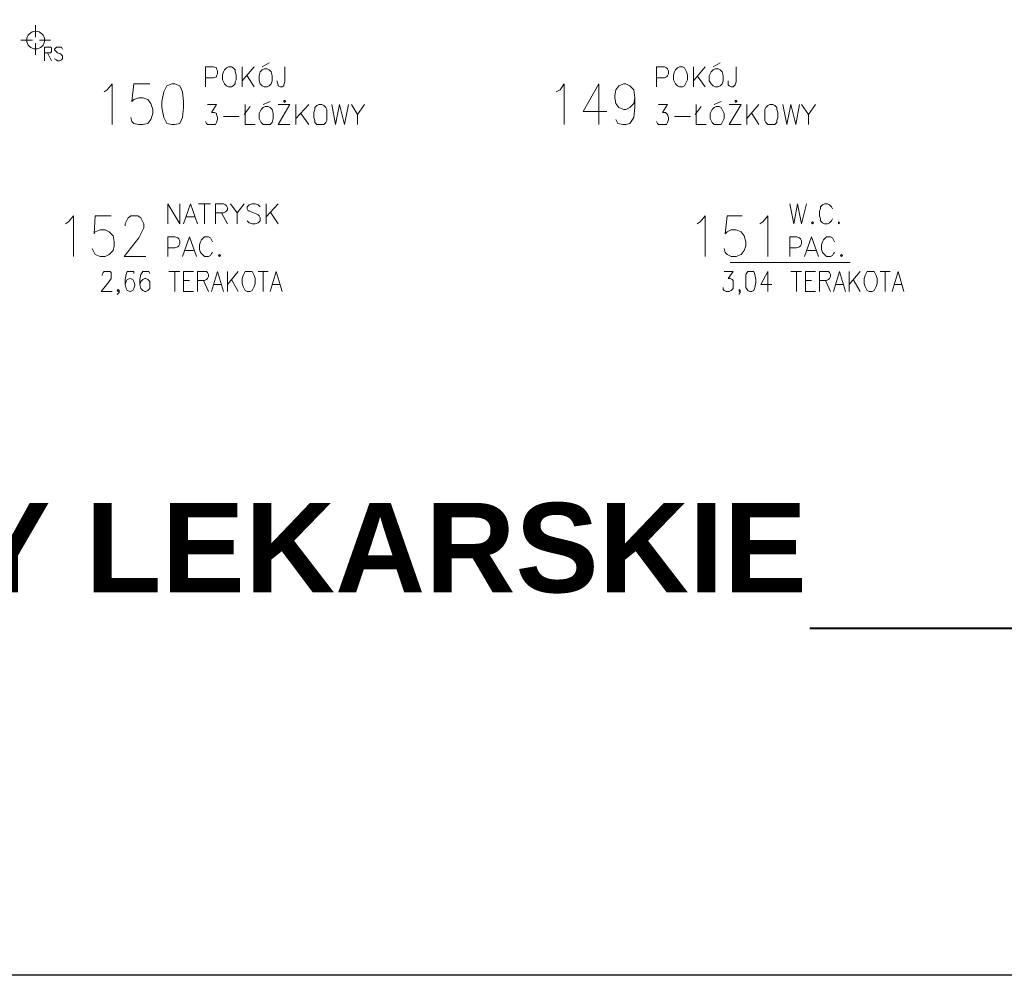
# Model space of a CAD drawing. Header units: millimetres. Extents: x 1 to 17496, y 1 to 30809.
# Tile 98 of 256: x 12089 to 12924, y 11395 to 12206. Entities that reach past the tile are written whole.
import ezdxf

# ---------------------------------------------------------------- set-up
doc = ezdxf.new("R2010")
doc.units = ezdxf.units.MM
for name, color, linetype in [('0_Przyz_Opisy oddziałów', 5, 'Continuous'), ('Opisy', 255, 'Continuous'), ('PDF _Geometria', 7, 'Continuous')]:
    doc.layers.add(name, color=color, linetype=linetype)
doc.layers.add('SSO_opis pomieszczeń', color=5, linetype='Continuous', lineweight=25)
doc.styles.add('arial', font='arialbd.ttf')

msp = doc.modelspace()

# ---------------------------------------------------------------- linework, layer by layer
at = {"layer": '0_Przyz_Opisy oddziałów', "lineweight": 40}
msp.add_lwpolyline([(12759.13, 11689.64), (13585.45, 11689.64), (13486.07, 11672.79), (13486.07, 11706.48), (13585.45, 11689.64)], dxfattribs=at)
at = {"layer": 'Opisy', "lineweight": 18}
for points in [[(12090.28, 12188.23), (12100.39, 12188.23)], [(12106.28, 12188.23), (12115.55, 12188.23)], [(12102.92, 12185.71), (12102.92, 12175.6)], [(12110.5, 12170.55), (12110.5, 12182.34), (12115.55, 12182.34), (12116.39, 12181.5), (12116.39, 12178.13), (12115.55, 12177.29), (12110.5, 12177.29)], [(12125.66, 12180.65), (12124.81, 12182.34), (12120.6, 12182.34), (12118.92, 12180.65), (12118.92, 12179.81), (12119.76, 12178.97), (12120.6, 12178.13), (12121.44, 12177.29), (12123.97, 12176.44), (12124.81, 12175.6), (12125.66, 12174.76), (12125.66, 12172.23), (12124.81, 12171.39), (12123.13, 12170.55), (12121.44, 12170.55), (12120.6, 12171.39), (12118.92, 12172.23)], [(12113.02, 12177.29), (12116.39, 12170.55)], [(12246.94, 12148.65), (12246.94, 12165.49), (12253.67, 12165.49), (12256.2, 12164.65), (12256.2, 12163.81), (12257.04, 12162.13), (12257.04, 12159.6), (12256.2, 12157.91), (12256.2, 12157.07), (12253.67, 12156.23), (12246.94, 12156.23)], [(12278.1, 12165.49), (12278.1, 12148.65)], [(12288.21, 12165.49), (12278.1, 12153.7)], [(12294.94, 12165.49), (12300.84, 12168.86)], [(12314.31, 12165.49), (12314.31, 12152.86), (12313.47, 12150.33), (12313.47, 12149.49), (12311.79, 12148.65), (12310.1, 12148.65), (12308.42, 12149.49), (12308.42, 12150.33), (12307.58, 12152.86), (12307.58, 12153.7)], [(12629.31, 12148.65), (12629.31, 12165.49), (12636.04, 12165.49), (12637.73, 12164.65), (12638.57, 12163.81), (12639.41, 12162.13), (12639.41, 12159.6), (12638.57, 12157.91), (12637.73, 12157.07), (12636.04, 12156.23), (12629.31, 12156.23)], [(12660.47, 12165.49), (12660.47, 12148.65)], [(12670.57, 12165.49), (12660.47, 12153.7)], [(12677.31, 12165.49), (12683.21, 12168.86)], [(12696.68, 12165.49), (12696.68, 12152.86), (12695.84, 12150.33), (12695, 12149.49), (12694.16, 12148.65), (12692.47, 12148.65), (12690.79, 12149.49), (12689.95, 12150.33), (12689.95, 12153.7)], [(12282.31, 12157.91), (12288.21, 12148.65)], [(12663.84, 12157.91), (12670.57, 12148.65)], [(12161.03, 12144.44), (12163.56, 12146.12), (12167.77, 12151.18), (12167.77, 12116.65)], [(12199.77, 12151.18), (12186.3, 12151.18), (12184.61, 12136.02), (12186.3, 12137.7), (12190.51, 12139.39), (12193.88, 12139.39), (12198.09, 12137.7), (12200.61, 12134.33), (12202.3, 12129.28), (12202.3, 12125.91), (12200.61, 12120.86), (12198.09, 12117.49), (12193.88, 12116.65), (12190.51, 12116.65), (12186.3, 12117.49), (12184.61, 12119.17), (12183.77, 12122.54)], [(12544.24, 12144.44), (12547.61, 12146.12), (12550.98, 12151.18), (12550.98, 12116.65)], [(12580.46, 12116.65), (12580.46, 12151.18), (12566.98, 12127.59), (12587.19, 12127.59)], [(12610.78, 12139.39), (12609.93, 12134.33), (12606.57, 12130.96), (12603.2, 12129.28), (12601.51, 12129.28), (12597.3, 12130.96), (12594.77, 12134.33), (12593.93, 12139.39), (12593.93, 12141.07), (12594.77, 12146.12), (12597.3, 12149.49), (12601.51, 12151.18), (12603.2, 12151.18), (12606.57, 12149.49), (12609.93, 12146.12), (12610.78, 12139.39), (12610.78, 12130.96), (12609.93, 12122.54), (12606.57, 12117.49), (12603.2, 12116.65), (12600.67, 12116.65), (12596.46, 12117.49), (12594.77, 12120.86)], [(12295.79, 12133.49), (12301.68, 12136.02)], [(12678.15, 12133.49), (12684.05, 12136.02)], [(12248.62, 12133.49), (12256.2, 12133.49), (12251.99, 12126.75), (12254.52, 12126.75), (12256.2, 12125.91), (12256.2, 12125.07), (12257.04, 12122.54), (12257.04, 12120.86), (12256.2, 12118.33), (12255.36, 12116.65), (12248.62, 12116.65), (12247.78, 12117.49), (12246.94, 12119.17)], [(12279.78, 12125.07), (12284.84, 12131.81)], [(12280.63, 12133.49), (12280.63, 12116.65), (12289.05, 12116.65)], [(12308.42, 12133.49), (12318.53, 12133.49), (12308.42, 12116.65), (12318.53, 12116.65)], [(12323.58, 12133.49), (12323.58, 12116.65)], [(12334.53, 12133.49), (12323.58, 12121.7)], [(12353.9, 12133.49), (12357.27, 12116.65), (12360.64, 12133.49), (12364.85, 12116.65), (12368.22, 12133.49)], [(12370.74, 12133.49), (12375.8, 12125.07), (12375.8, 12116.65)], [(12381.69, 12133.49), (12375.8, 12125.07)], [(12630.99, 12133.49), (12638.57, 12133.49), (12634.36, 12126.75), (12636.89, 12126.75), (12637.73, 12125.91), (12638.57, 12125.07), (12639.41, 12122.54), (12639.41, 12120.86), (12638.57, 12118.33), (12637.73, 12116.65), (12630.99, 12116.65), (12630.15, 12117.49), (12629.31, 12119.17)], [(12662.15, 12125.07), (12667.21, 12131.81)], [(12662.99, 12133.49), (12662.99, 12116.65), (12671.42, 12116.65)], [(12690.79, 12133.49), (12700.89, 12133.49), (12690.79, 12116.65), (12700.89, 12116.65)], [(12705.95, 12133.49), (12705.95, 12116.65)], [(12716.05, 12133.49), (12705.95, 12121.7)], [(12736.27, 12133.49), (12739.64, 12116.65), (12743.01, 12133.49), (12747.22, 12116.65), (12750.59, 12133.49)], [(12752.27, 12133.49), (12758.17, 12125.07), (12758.17, 12116.65)], [(12764.06, 12133.49), (12758.17, 12125.07)], [(12262.1, 12123.38), (12275.57, 12123.38)], [(12327.79, 12125.91), (12334.53, 12116.65)], [(12644.47, 12123.38), (12657.94, 12123.38)], [(12710.16, 12125.91), (12716.05, 12116.65)], [(12214.93, 12032.42), (12214.93, 12049.27), (12225.04, 12032.42), (12225.04, 12049.27)], [(12228.41, 12032.42), (12234.3, 12049.27), (12240.2, 12032.42)], [(12241.04, 12049.27), (12251.15, 12049.27)], [(12246.09, 12049.27), (12246.09, 12032.42)], [(12255.36, 12032.42), (12255.36, 12049.27), (12262.1, 12049.27), (12263.78, 12048.43), (12264.62, 12047.58), (12265.47, 12045.9), (12265.47, 12044.21), (12264.62, 12043.37), (12263.78, 12042.53), (12262.1, 12041.69), (12255.36, 12041.69)], [(12267.99, 12049.27), (12273.89, 12041.69), (12273.89, 12032.42)], [(12279.78, 12049.27), (12273.89, 12041.69)], [(12293.26, 12046.74), (12291.57, 12048.43), (12289.05, 12049.27), (12286.52, 12049.27), (12283.99, 12048.43), (12282.31, 12046.74), (12282.31, 12045.06), (12283.15, 12043.37), (12283.99, 12043.37), (12285.68, 12042.53), (12289.89, 12040.85), (12291.57, 12040), (12292.42, 12039.16), (12293.26, 12037.48), (12293.26, 12034.95), (12291.57, 12033.27), (12289.05, 12032.42), (12286.52, 12032.42), (12283.99, 12033.27), (12282.31, 12034.95)], [(12298.31, 12049.27), (12298.31, 12032.42)], [(12308.42, 12049.27), (12298.31, 12038.32)], [(12742.16, 12049.27), (12745.53, 12032.42), (12748.9, 12049.27), (12752.27, 12032.42), (12756.48, 12049.27)], [(12778.38, 12045.06), (12777.54, 12046.74), (12775.85, 12048.43), (12774.17, 12049.27), (12771.64, 12049.27), (12769.96, 12048.43), (12768.27, 12046.74), (12768.27, 12045.06), (12767.43, 12043.37), (12767.43, 12039.16), (12768.27, 12036.63), (12768.27, 12034.95), (12769.96, 12033.27), (12771.64, 12032.42), (12774.17, 12032.42), (12775.85, 12033.27), (12777.54, 12034.95), (12778.38, 12036.63)], [(12128.18, 12032.42), (12130.71, 12034.11), (12134.92, 12039.16), (12134.92, 12004.63)], [(12166.92, 12039.16), (12153.45, 12039.16), (12152.61, 12024), (12153.45, 12025.69), (12157.66, 12027.37), (12161.87, 12027.37), (12165.24, 12025.69), (12168.61, 12022.32), (12169.45, 12017.26), (12169.45, 12013.89), (12168.61, 12009.68), (12165.24, 12006.31), (12161.87, 12004.63), (12157.66, 12004.63), (12153.45, 12006.31), (12152.61, 12008), (12150.92, 12011.37)], [(12178.72, 12030.74), (12178.72, 12032.42), (12180.4, 12035.79), (12181.24, 12037.48), (12183.77, 12039.16), (12189.66, 12039.16), (12192.19, 12037.48), (12193.03, 12035.79), (12194.72, 12032.42), (12194.72, 12029.05), (12193.03, 12025.69), (12190.51, 12020.63), (12177.87, 12004.63), (12196.4, 12004.63)], [(12230.93, 12038.32), (12237.67, 12038.32)], [(12260.41, 12041.69), (12265.47, 12032.42)], [(12301.68, 12042.53), (12308.42, 12032.42)], [(12663.84, 12032.42), (12666.36, 12034.11), (12670.57, 12039.16), (12670.57, 12004.63)], [(12701.74, 12039.16), (12689.1, 12039.16), (12687.42, 12024), (12689.1, 12025.69), (12692.47, 12027.37), (12696.68, 12027.37), (12700.89, 12025.69), (12703.42, 12022.32), (12705.11, 12017.26), (12705.11, 12013.89), (12703.42, 12009.68), (12700.89, 12006.31), (12696.68, 12004.63), (12692.47, 12004.63), (12689.1, 12006.31), (12687.42, 12008), (12686.58, 12011.37)], [(12716.9, 12032.42), (12719.42, 12034.11), (12723.63, 12039.16), (12723.63, 12004.63)], [(12214.93, 12004.63), (12214.93, 12021.47), (12220.83, 12021.47), (12223.35, 12020.63), (12224.2, 12019.79), (12225.04, 12018.11), (12225.04, 12015.58), (12224.2, 12013.89), (12223.35, 12013.05), (12220.83, 12012.21), (12214.93, 12012.21)], [(12227.57, 12004.63), (12233.46, 12021.47), (12239.36, 12004.63)], [(12252.83, 12017.26), (12251.99, 12018.95), (12251.15, 12020.63), (12249.46, 12021.47), (12246.09, 12021.47), (12245.25, 12020.63), (12243.57, 12018.95), (12242.73, 12017.26), (12241.88, 12014.74), (12241.88, 12010.53), (12242.73, 12008), (12243.57, 12007.16), (12245.25, 12005.47), (12246.09, 12004.63), (12249.46, 12004.63), (12251.15, 12005.47), (12251.99, 12007.16), (12252.83, 12008)], [(12742.16, 12004.63), (12742.16, 12021.47), (12748.06, 12021.47), (12750.59, 12020.63), (12751.43, 12019.79), (12752.27, 12018.11), (12752.27, 12015.58), (12751.43, 12013.89), (12750.59, 12013.05), (12748.06, 12012.21), (12742.16, 12012.21)], [(12754.8, 12004.63), (12760.69, 12021.47), (12766.59, 12004.63)], [(12780.06, 12017.26), (12779.22, 12018.95), (12778.38, 12020.63), (12776.7, 12021.47), (12773.33, 12021.47), (12772.48, 12020.63), (12770.8, 12018.95), (12769.96, 12017.26), (12769.12, 12014.74), (12769.12, 12010.53), (12769.96, 12008), (12770.8, 12007.16), (12772.48, 12005.47), (12773.33, 12004.63), (12776.7, 12004.63), (12778.38, 12005.47), (12779.22, 12007.16), (12780.06, 12008)], [(12230.09, 12009.68), (12236.83, 12009.68)], [(12757.32, 12009.68), (12764.06, 12009.68)], [(12793.54, 11999.58), (12691.63, 11999.58)], [(12159.34, 11988.63), (12159.34, 11989.47), (12160.19, 11991.15), (12161.03, 11992), (12166.08, 11992), (12166.92, 11991.15), (12166.92, 11986.1), (12165.24, 11983.57), (12158.5, 11975.15), (12167.77, 11975.15)], [(12186.3, 11990.31), (12186.3, 11992), (12180.4, 11992), (12179.56, 11989.47), (12178.72, 11985.26), (12178.72, 11981.05), (12179.56, 11977.68), (12180.4, 11975.99), (12182.93, 11975.15), (12185.45, 11975.99), (12186.3, 11977.68), (12187.14, 11980.21), (12187.14, 11981.05), (12186.3, 11983.57), (12185.45, 11985.26), (12182.93, 11986.1), (12180.4, 11985.26), (12179.56, 11983.57), (12178.72, 11981.05)], [(12199.77, 11990.31), (12198.93, 11992), (12193.88, 11992), (12192.19, 11989.47), (12191.35, 11985.26), (12191.35, 11981.05), (12192.19, 11977.68), (12193.88, 11975.99), (12195.56, 11975.15), (12196.4, 11975.15), (12198.09, 11975.99), (12199.77, 11977.68), (12199.77, 11983.57), (12198.09, 11985.26), (12196.4, 11986.1), (12195.56, 11986.1), (12193.88, 11985.26), (12192.19, 11983.57), (12191.35, 11981.05)], [(12215.77, 11992), (12225.04, 11992)], [(12220.83, 11992), (12220.83, 11975.15)], [(12236.83, 11975.15), (12228.41, 11975.15), (12228.41, 11992), (12236.83, 11992)], [(12240.2, 11975.15), (12240.2, 11992), (12247.78, 11992), (12248.62, 11991.15), (12249.46, 11989.47), (12249.46, 11987.79), (12248.62, 11986.1), (12247.78, 11985.26), (12246.09, 11984.42), (12240.2, 11984.42)], [(12251.99, 11975.15), (12257.04, 11992), (12262.1, 11975.15)], [(12265.47, 11992), (12265.47, 11975.15)], [(12274.73, 11992), (12265.47, 11981.05)], [(12291.57, 11992), (12300, 11992)], [(12295.79, 11992), (12295.79, 11975.15)], [(12301.68, 11975.15), (12306.73, 11992), (12311.79, 11975.15)], [(12686.58, 11992), (12694.16, 11992), (12689.95, 11986.1), (12691.63, 11986.1), (12693.31, 11985.26), (12694.16, 11984.42), (12694.16, 11977.68), (12692.47, 11975.99), (12690.79, 11975.15), (12688.26, 11975.15), (12686.58, 11975.99), (12685.73, 11976.84), (12685.73, 11978.52)], [(12723.63, 11975.15), (12723.63, 11992), (12717.74, 11981.05), (12727, 11981.05)], [(12743.01, 11992), (12752.27, 11992)], [(12748.06, 11992), (12748.06, 11975.15)], [(12764.06, 11975.15), (12755.64, 11975.15), (12755.64, 11992), (12764.06, 11992)], [(12767.43, 11975.15), (12767.43, 11992), (12775.01, 11992), (12775.85, 11991.15), (12776.7, 11989.47), (12776.7, 11987.79), (12775.85, 11986.1), (12775.01, 11985.26), (12773.33, 11984.42), (12767.43, 11984.42)], [(12779.22, 11975.15), (12784.28, 11992), (12789.33, 11975.15)], [(12792.7, 11992), (12792.7, 11975.15)], [(12801.96, 11992), (12792.7, 11981.05)], [(12818.81, 11992), (12827.23, 11992)], [(12823.02, 11992), (12823.02, 11975.15)], [(12828.91, 11975.15), (12833.97, 11992), (12839.02, 11975.15)], [(12228.41, 11984.42), (12233.46, 11984.42)], [(12245.25, 11984.42), (12249.46, 11975.15)], [(12253.67, 11981.05), (12260.41, 11981.05)], [(12268.83, 11985.26), (12274.73, 11975.15)], [(12303.37, 11981.05), (12310.1, 11981.05)], [(12755.64, 11984.42), (12760.69, 11984.42)], [(12772.48, 11984.42), (12776.7, 11975.15)], [(12780.91, 11981.05), (12787.64, 11981.05)], [(12796.07, 11985.26), (12801.96, 11975.15)], [(12830.6, 11981.05), (12837.34, 11981.05)], [(12173.66, 11975.99), (12172.82, 11975.15), (12171.98, 11975.99), (12172.82, 11976.84), (12173.66, 11975.99), (12173.66, 11974.31), (12172.82, 11973.47), (12171.98, 11972.63)], [(12700.05, 11975.99), (12699.21, 11975.15), (12699.21, 11976.84), (12700.05, 11975.99), (12700.05, 11974.31), (12699.21, 11973.47), (12699.21, 11972.63)]]:
    msp.add_lwpolyline(points, dxfattribs=at)
for points in [[(12266.31, 12165.49), (12264.62, 12164.65), (12262.94, 12162.97), (12262.1, 12161.28), (12261.25, 12158.76), (12261.25, 12154.55), (12262.1, 12152.86), (12262.94, 12151.18), (12264.62, 12149.49), (12266.31, 12148.65), (12268.83, 12148.65), (12270.52, 12149.49), (12272.2, 12151.18), (12272.2, 12152.86), (12273.05, 12154.55), (12273.05, 12158.76), (12272.2, 12161.28), (12272.2, 12162.97), (12270.52, 12164.65), (12268.83, 12165.49)], [(12296.63, 12163.81), (12294.94, 12162.97), (12293.26, 12161.28), (12292.42, 12157.91), (12292.42, 12153.7), (12293.26, 12151.18), (12294.94, 12149.49), (12296.63, 12148.65), (12299.15, 12148.65), (12300.84, 12149.49), (12302.52, 12151.18), (12303.37, 12153.7), (12303.37, 12157.91), (12302.52, 12161.28), (12300.84, 12162.97), (12299.15, 12163.81)], [(12648.68, 12165.49), (12646.99, 12164.65), (12645.31, 12162.97), (12644.47, 12161.28), (12643.62, 12158.76), (12643.62, 12154.55), (12644.47, 12152.86), (12645.31, 12151.18), (12646.99, 12149.49), (12648.68, 12148.65), (12651.2, 12148.65), (12652.89, 12149.49), (12653.73, 12151.18), (12654.57, 12152.86), (12655.41, 12154.55), (12655.41, 12158.76), (12654.57, 12161.28), (12653.73, 12162.97), (12652.89, 12164.65), (12651.2, 12165.49)], [(12679, 12163.81), (12677.31, 12162.97), (12675.63, 12161.28), (12673.94, 12157.91), (12673.94, 12153.7), (12675.63, 12151.18), (12677.31, 12149.49), (12679, 12148.65), (12681.52, 12148.65), (12683.21, 12149.49), (12684.89, 12151.18), (12685.73, 12153.7), (12685.73, 12157.91), (12684.89, 12161.28), (12683.21, 12162.97), (12681.52, 12163.81)], [(12218.3, 12151.18), (12214.09, 12149.49), (12211.56, 12144.44), (12209.88, 12136.02), (12209.88, 12130.96), (12211.56, 12122.54), (12214.09, 12117.49), (12218.3, 12116.65), (12220.83, 12116.65), (12225.04, 12117.49), (12227.57, 12122.54), (12228.41, 12130.96), (12228.41, 12136.02), (12227.57, 12144.44), (12225.04, 12149.49), (12220.83, 12151.18)], [(12315.16, 12136.02), (12314.31, 12136.86), (12313.47, 12136.86), (12313.47, 12136.02), (12314.31, 12135.17), (12314.31, 12136.02)], [(12697.53, 12136.02), (12696.68, 12136.86), (12695.84, 12136.86), (12695.84, 12136.02), (12696.68, 12135.17), (12696.68, 12136.02)], [(12297.47, 12131.81), (12295.79, 12130.96), (12294.1, 12129.28), (12292.42, 12125.91), (12292.42, 12121.7), (12294.1, 12118.33), (12295.79, 12116.65), (12301.68, 12116.65), (12303.37, 12118.33), (12304.21, 12121.7), (12304.21, 12125.91), (12303.37, 12129.28), (12301.68, 12130.96), (12300, 12131.81)], [(12342.95, 12133.49), (12341.27, 12132.65), (12339.58, 12130.96), (12339.58, 12129.28), (12338.74, 12126.75), (12338.74, 12122.54), (12339.58, 12120.01), (12339.58, 12118.33), (12341.27, 12116.65), (12347.16, 12116.65), (12348.85, 12118.33), (12349.69, 12120.01), (12349.69, 12129.28), (12348.85, 12130.96), (12347.16, 12132.65), (12345.48, 12133.49)], [(12679.84, 12131.81), (12678.15, 12130.96), (12676.47, 12129.28), (12674.79, 12125.91), (12674.79, 12121.7), (12676.47, 12118.33), (12678.15, 12116.65), (12684.05, 12116.65), (12684.89, 12118.33), (12686.58, 12121.7), (12686.58, 12125.91), (12684.89, 12129.28), (12684.05, 12130.96), (12682.37, 12131.81)], [(12725.32, 12133.49), (12723.63, 12132.65), (12721.95, 12130.96), (12721.11, 12129.28), (12721.11, 12120.01), (12721.95, 12118.33), (12723.63, 12116.65), (12729.53, 12116.65), (12731.21, 12118.33), (12731.21, 12120.01), (12732.06, 12122.54), (12732.06, 12126.75), (12731.21, 12129.28), (12731.21, 12130.96), (12729.53, 12132.65), (12727.85, 12133.49)], [(12761.54, 12034.11), (12760.69, 12033.27), (12761.54, 12032.42), (12762.38, 12033.27)], [(12783.43, 12034.11), (12783.43, 12032.42), (12784.28, 12033.27)], [(12258.73, 12006.31), (12257.89, 12005.47), (12258.73, 12004.63), (12259.57, 12005.47)], [(12785.96, 12006.31), (12785.12, 12005.47), (12785.96, 12004.63), (12786.8, 12005.47)], [(12282.31, 11992), (12280.63, 11992), (12279.78, 11990.31), (12278.94, 11988.63), (12278.1, 11986.1), (12278.1, 11981.89), (12278.94, 11979.36), (12279.78, 11977.68), (12280.63, 11975.99), (12282.31, 11975.15), (12284.84, 11975.15), (12286.52, 11975.99), (12287.36, 11977.68), (12288.21, 11979.36), (12289.05, 11981.89), (12289.05, 11986.1), (12288.21, 11988.63), (12287.36, 11990.31), (12286.52, 11992)], [(12708.47, 11992), (12706.79, 11992), (12705.11, 11989.47), (12705.11, 11978.52), (12706.79, 11975.99), (12708.47, 11975.15), (12710.16, 11975.15), (12711.84, 11975.99), (12712.69, 11978.52), (12713.53, 11982.73), (12713.53, 11985.26), (12712.69, 11989.47), (12711.84, 11992)], [(12809.54, 11992), (12807.86, 11992), (12807.02, 11990.31), (12806.17, 11988.63), (12805.33, 11986.1), (12805.33, 11981.89), (12806.17, 11979.36), (12807.02, 11977.68), (12807.86, 11975.99), (12809.54, 11975.15), (12812.07, 11975.15), (12813.75, 11975.99), (12814.6, 11977.68), (12815.44, 11979.36), (12816.28, 11981.89), (12816.28, 11986.1), (12815.44, 11988.63), (12814.6, 11990.31), (12813.75, 11992)]]:
    msp.add_lwpolyline(points, close=True, dxfattribs=at)
at = {"layer": 'PDF _Geometria'}
msp.add_lwpolyline([(1887, 15398.09), (14038.11, 15398.09), (14038.11, 11395.31), (1887, 11395.31)], close=True, dxfattribs=at)
at = {"layer": 'PDF _Geometria', "lineweight": 18}
msp.add_lwpolyline([(12102.92, 12200.87), (12102.92, 12190.76)], dxfattribs=at)
msp.add_circle((12102.95, 12188.23), 7.55, dxfattribs=at)

# ---------------------------------------------------------------- texts
at = {"layer": 'SSO_opis pomieszczeń', "insert": (9815.59, 11795.81), "char_height": 75.8002, "width": 3414.3457, "attachment_point": 1, "style": 'arial'}
msp.add_mtext('ODDZIAŁ  PALIATYWNY - obecnie GABINETY LEKARSKIE', dxfattribs=at)

doc.saveas('drawing.dxf')
